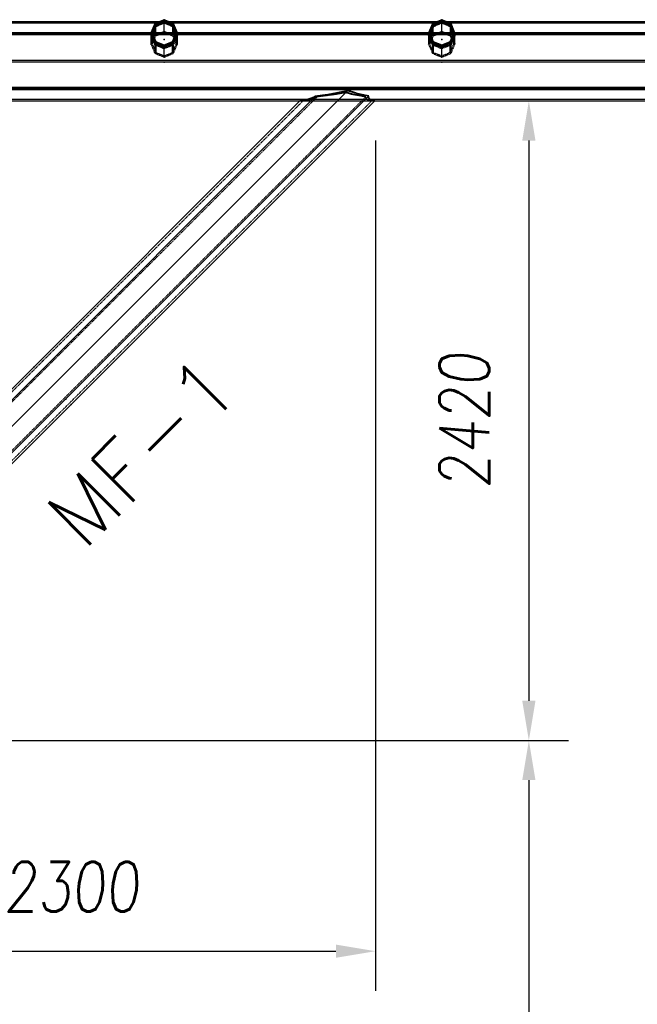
# Model space of a CAD drawing. Extents: x 551880 to 585869, y 94458 to 133000.
# Tile 34 of 42: x 569783 to 572119, y 125533 to 129258. Entities that reach past the tile are written whole.
import ezdxf
from ezdxf.enums import TextEntityAlignment as Align

# ---------------------------------------------------------------- set-up
doc = ezdxf.new("R2010")
doc.units = 0
doc.header["$LTSCALE"] = 10
doc.header["$MEASUREMENT"] = 0
doc.linetypes.add('HIDDEN', pattern=[0.375, 0.25, -0.125])
doc.layers.get('0').update_dxf_attribs({"linetype": 'CONTINUOUS'})
doc.layers.get('Defpoints').update_dxf_attribs({"linetype": 'CONTINUOUS'})
for name, color, linetype in [('COTAS', 7, 'CONTINUOUS'), ('FORIR', 4, 'CONTINUOUS'), ('G', 3, 'CONTINUOUS'), ('mark3d', 2, 'CONTINUOUS'), ('S', 7, 'CONTINUOUS'), ('TR', 6, 'HIDDEN'), ('TXT1', 7, 'CONTINUOUS')]:
    doc.layers.add(name, color=color, linetype=linetype)
doc.styles.add('PADRAO MTL', font='txt.shx', dxfattribs={"width": 0.8, "oblique": 5})
doc.styles.add('POS', font='ROMANS', dxfattribs={"width": 0.7})
doc.styles.get("Standard").update_dxf_attribs({"font": 'txt.shx', "width": 0.7, "oblique": 5})
doc.dimstyles.new('1-75', dxfattribs={"dimscale": 75, "dimtxt": 2.5, "dimasz": 2, "dimexe": 2, "dimexo": 2, "dimgap": 2, "dimtad": 1, "dimdec": 0, "dimdsep": 46, "dimtxsty": 'PADRAO MTL', "dimcen": 3, "dimclrd": 1, "dimclre": 1, "dimclrt": 7, "dimadec": 0, "dimazin": 0, "dimtfac": 1, "dimtdec": 0, "dimtmove": 0, "dimatfit": 3, "dimfxl": 1, "dimtfill": 1, "dimtolj": 1, "dimarcsym": 0})

# ---------------------------------------------------------------- blocks, each defined once
blk = doc.blocks.new('3D_INFOM')
blk.add_point((0, 0))
at = {"layer": 'FORIR', "flags": 1}
blk.add_attdef('MARK', (7.6, -4.3), '', height=5.26, dxfattribs=at)
blk = doc.blocks.new('3D_INFOTEXT')
blk.add_point((0, 0))
at = {"flags": 1}
for tag, p in [('MAR_PEZ', (7.2, 4.1)), ('POS_PEZ', (7.6, -4.3)), ('HANDLE', (7, -38.5)), ('LUN_PRO', (7.2, -21.9)), ('NOM_PRO', (7.6, -13.2)), ('MAT_PRO', (7.6, -30.1))]:
    blk.add_attdef(tag, p, '', height=5.26, dxfattribs=at)
blk = doc.blocks.new('*D71')
at = {"layer": 'COTAS', "color": 1, "lineweight": -2, "transparency": 16777216}
for p, q in [((571859.1, 128951), (571859.1, 128951)), ((571709.1, 128801), (571709.1, 126681.4)), ((568979.6, 126531.4), (571859.1, 126531.4))]:
    blk.add_line(p, q, dxfattribs=at)
at = {"layer": 'COTAS', "color": 1, "transparency": 16777216}
for points in [[(571684.1, 128801), (571734.1, 128801), (571709.1, 128951)], [(571684.1, 126681.4), (571734.1, 126681.4), (571709.1, 126531.4)]]:
    blk.add_solid(points, dxfattribs=at)
at = {"layer": 'Defpoints', "color": 0, "transparency": 16777216}
for p in [(571709.1, 128951), (568829.6, 126531.4), (571709.1, 126531.4)]:
    blk.add_point(p, dxfattribs=at)
at = {"layer": 'COTAS', "color": 7, "transparency": 16777216, "insert": (571465.3, 127741.2), "char_height": 187.5, "attachment_point": 5, "rotation": 90, "style": 'PADRAO MTL', "bg_fill": 3, "box_fill_scale": 1.25, "bg_fill_color": 256, "bg_fill_true_color": 13158600, "bg_fill_transparency": 0}
blk.add_mtext('\\A1;2420', dxfattribs=at)
blk = doc.blocks.new('*D72')
at = {"layer": 'COTAS', "color": 1, "lineweight": -2, "transparency": 16777216}
for p, q in [((568979.6, 126531.4), (571859.1, 126531.4)), ((571709.1, 126381.4), (571709.1, 123381)), ((570072.5, 123231), (571859.1, 123231))]:
    blk.add_line(p, q, dxfattribs=at)
at = {"layer": 'COTAS', "color": 1, "transparency": 16777216}
for points in [[(571684.1, 126381.4), (571734.1, 126381.4), (571709.1, 126531.4)], [(571684.1, 123381), (571734.1, 123381), (571709.1, 123231)]]:
    blk.add_solid(points, dxfattribs=at)
at = {"layer": 'Defpoints', "color": 0, "transparency": 16777216}
for p in [(568829.6, 126531.4), (569922.5, 123231), (571709.1, 123231)]:
    blk.add_point(p, dxfattribs=at)
at = {"layer": 'COTAS', "color": 7, "transparency": 16777216, "insert": (571465.3, 124881.2), "char_height": 187.5, "attachment_point": 5, "rotation": 90, "style": 'PADRAO MTL', "bg_fill": 3, "box_fill_scale": 1.25, "bg_fill_color": 256, "bg_fill_true_color": 13158600, "bg_fill_transparency": 0}
blk.add_mtext('\\A1;3300', dxfattribs=at)
blk = doc.blocks.new('*D73')
at = {"layer": 'COTAS', "color": 1, "lineweight": -2, "transparency": 16777216}
for p, q in [((571129.3, 128801.1), (571129.3, 125583.9)), ((568979.6, 125733.9), (570979.3, 125733.9))]:
    blk.add_line(p, q, dxfattribs=at)
at = {"layer": 'COTAS', "color": 1, "transparency": 16777216}
for points in [[(568979.6, 125758.9), (568979.6, 125708.9), (568829.6, 125733.9)], [(570979.3, 125758.9), (570979.3, 125708.9), (571129.3, 125733.9)]]:
    blk.add_solid(points, dxfattribs=at)
at = {"layer": 'Defpoints', "color": 0, "transparency": 16777216}
for p in [(571129.3, 128951.1), (568829.6, 125733.9), (571129.3, 125733.9)]:
    blk.add_point(p, dxfattribs=at)
at = {"layer": 'COTAS', "color": 7, "transparency": 16777216, "insert": (569979.4, 125977.7), "char_height": 187.5, "attachment_point": 5, "style": 'PADRAO MTL', "bg_fill": 3, "box_fill_scale": 1.25, "bg_fill_color": 256, "bg_fill_true_color": 13158600, "bg_fill_transparency": 0}
blk.add_mtext('\\A1;2300', dxfattribs=at)
blk = doc.blocks.new('mark3d1')
at = {"layer": 'mark3d', "color": 4, "style": 'POS'}
blk.add_attdef('MARK', text='', height=3, dxfattribs=at).set_placement((7.179, -1.226), align=Align.CENTER)

msp = doc.modelspace()

# ---------------------------------------------------------------- linework, layer by layer
at = {"layer": 'G'}
for p, q in [((570311.6, 129250.9), (569297.6, 129250.9)), ((570297.6, 129234.4), (570313.4, 129240.7)), ((570297.6, 129240.4), (570297.6, 129234.4)), ((570313.4, 129240.7), (570329.6, 129246.9)), ((570329.6, 129246.9), (570329.6, 129253.6)), ((570329.6, 129246.9), (570345.8, 129240.7)), ((570345.8, 129240.7), (570361.6, 129234.4)), ((571361.6, 129250.9), (570347.6, 129250.9)), ((570361.6, 129234.4), (570361.6, 129240.4)), ((571347.6, 129234.4), (571363.4, 129240.7)), ((571347.6, 129240.4), (571347.6, 129234.4)), ((571363.4, 129240.7), (571379.6, 129246.9)), ((571379.6, 129246.9), (571379.6, 129253.6)), ((571379.6, 129246.9), (571395.8, 129240.7)), ((571395.8, 129240.7), (571411.6, 129234.4)), ((572411.6, 129250.9), (571397.6, 129250.9)), ((571411.6, 129234.4), (571411.6, 129240.4)), ((570279.9, 129209.1), (569329.3, 129209.1)), ((570279.6, 129208.4), (570279.6, 129203.2)), ((570279.6, 129203.2), (570286.5, 129186.8)), ((570285.4, 129205.8), (570286.9, 129209.1)), ((570286.9, 129209.1), (570294.6, 129227.3)), ((570372.4, 129209.1), (570286.9, 129209.1)), ((570294.6, 129227.3), (570297.6, 129234.4)), ((570361.6, 129234.4), (570364.7, 129227.3)), ((570364.7, 129227.3), (570372.4, 129209.1)), ((570372.4, 129209.1), (570373.8, 129205.8)), ((570372.7, 129186.8), (570379.6, 129203.2)), ((571329.9, 129209.1), (570379.3, 129209.1)), ((570379.6, 129203.2), (570379.6, 129208.4)), ((571329.6, 129208.4), (571329.6, 129203.2)), ((571329.6, 129203.2), (571336.5, 129186.8)), ((571335.4, 129205.8), (571336.9, 129209.1)), ((571336.9, 129209.1), (571344.6, 129227.3)), ((571422.4, 129209.1), (571336.9, 129209.1)), ((571344.6, 129227.3), (571347.6, 129234.4)), ((571411.6, 129234.4), (571414.7, 129227.3)), ((571414.7, 129227.3), (571422.4, 129209.1)), ((571422.4, 129209.1), (571423.8, 129205.8)), ((571422.7, 129186.8), (571429.6, 129203.2)), ((572379.9, 129209.1), (571429.3, 129209.1)), ((571429.6, 129203.2), (571429.6, 129208.4)), ((570286.5, 129186.8), (570294.3, 129168.3)), ((570294.3, 129168.3), (570294.3, 129173)), ((570294.3, 129168.3), (570311.9, 129161.1)), ((570347.4, 129161.1), (570365, 129168.3)), ((570365, 129168.3), (570372.7, 129186.8)), ((570365, 129173), (570365, 129168.3)), ((571336.5, 129186.8), (571344.3, 129168.3)), ((571344.3, 129168.3), (571344.3, 129173)), ((571344.3, 129168.3), (571361.9, 129161.1)), ((571397.4, 129161.1), (571415, 129168.3)), ((571415, 129168.3), (571422.7, 129186.8)), ((571415, 129173), (571415, 129168.3)), ((570311.9, 129161.1), (570329.6, 129153.8)), ((570329.6, 129153.8), (570347.4, 129161.1)), ((570329.6, 129158.4), (570329.6, 129153.8)), ((571361.9, 129161.1), (571379.6, 129153.8)), ((571379.6, 129153.8), (571397.4, 129161.1)), ((571379.6, 129158.4), (571379.6, 129153.8)), ((585379.6, 129104), (568679.7, 129104)), ((585423.6, 128997), (567435.6, 128997)), ((571022.6, 128988.9), (568791.6, 126758)), ((570957, 128976.2), (570902.5, 128968.9)), ((571022.6, 128988.9), (570957, 128976.2)), ((571062.8, 128976.2), (571022.6, 128988.9)), ((571102.5, 128968.9), (571062.8, 128976.2)), ((567329.6, 128951), (585529.6, 128951)), ((568811.7, 126678.1), (571102.5, 128968.9)), ((570902.5, 128968.9), (568811.7, 126878.1)), ((568829.6, 126654.5), (571126.1, 128951)), ((570843.2, 128951), (568829.6, 126937.4)), ((570843.9, 128951), (570843.7, 128951)), ((570844.1, 128951), (570843.9, 128951)), ((570888.9, 128962.4), (570863.9, 128953.8)), ((570902.5, 128968.9), (570888.9, 128962.4)), ((571103.1, 128962.4), (571102.5, 128968.9)), ((571111.1, 128953.8), (571103.1, 128962.4)), ((571125.3, 128951), (571125.2, 128951)), ((571125.6, 128951), (571125.3, 128951))]:
    msp.add_line(p, q, dxfattribs=at)
at = {"layer": 'S'}
for p, q in [((570294.3, 129243.7), (570279.6, 129208.4)), ((570297.6, 129240.4), (570284.4, 129208.4)), ((570329.6, 129258.4), (570294.3, 129243.7)), ((570329.6, 129253.6), (570297.6, 129240.4)), ((570365, 129243.7), (570329.6, 129258.4)), ((570361.6, 129240.4), (570329.6, 129253.6)), ((570374.9, 129208.4), (570361.6, 129240.4)), ((570379.6, 129208.4), (570365, 129243.7)), ((571344.3, 129243.7), (571329.6, 129208.4)), ((571347.6, 129240.4), (571334.4, 129208.4)), ((571379.6, 129258.4), (571344.3, 129243.7)), ((571379.6, 129253.6), (571347.6, 129240.4)), ((571415, 129243.7), (571379.6, 129258.4)), ((571411.6, 129240.4), (571379.6, 129253.6)), ((571424.9, 129208.4), (571411.6, 129240.4)), ((571429.6, 129208.4), (571415, 129243.7)), ((570294.3, 129173), (570279.6, 129208.4)), ((570284.4, 129208.4), (570297.6, 129176.4)), ((570361.6, 129176.4), (570374.9, 129208.4)), ((570379.6, 129208.4), (570365, 129173)), ((571344.3, 129173), (571329.6, 129208.4)), ((571334.4, 129208.4), (571347.6, 129176.4)), ((571411.6, 129176.4), (571424.9, 129208.4)), ((571429.6, 129208.4), (571415, 129173)), ((570329.6, 129158.4), (570294.3, 129173)), ((570297.6, 129176.4), (570329.6, 129163.1)), ((570329.6, 129163.1), (570361.6, 129176.4)), ((570365, 129173), (570329.6, 129158.4)), ((571379.6, 129158.4), (571344.3, 129173)), ((571347.6, 129176.4), (571379.6, 129163.1)), ((571379.6, 129163.1), (571411.6, 129176.4)), ((571415, 129173), (571379.6, 129158.4))]:
    msp.add_line(p, q, dxfattribs=at)
at = {"layer": 'TR'}
for p, q in [((570296.3, 129244.6), (569312.9, 129244.6)), ((570289.8, 129227.3), (570294.3, 129237.6)), ((570294.3, 129243.7), (570294.3, 129237.6)), ((570294.3, 129237.6), (570301.9, 129240.7)), ((570301.9, 129238.4), (570294.3, 129235.1)), ((570323.5, 129244.6), (570296.3, 129244.6)), ((570313.4, 129238.4), (570297.6, 129231.6)), ((570301.9, 129240.7), (570322.6, 129248.6)), ((570316, 129244.6), (570301.9, 129238.4)), ((570347.6, 129250.9), (570311.6, 129250.9)), ((570327.5, 129244.6), (570313.4, 129238.4)), ((570322.6, 129247.5), (570316, 129244.6)), ((570322.6, 129248.6), (570329.5, 129250.9)), ((570329.5, 129250.9), (570322.6, 129247.5)), ((570335.7, 129244.6), (570323.5, 129244.6)), ((570329.6, 129245.5), (570327.5, 129244.6)), ((570329.6, 129251), (570329.5, 129250.9)), ((570329.5, 129250.9), (570329.7, 129250.9)), ((570329.6, 129253.6), (570329.6, 129258.4)), ((570329.7, 129250.9), (570329.6, 129251)), ((570329.6, 129245.5), (570329.6, 129246.9)), ((570331.8, 129244.6), (570329.6, 129245.5)), ((570329.6, 129244.6), (570329.6, 129245.5)), ((570329.6, 129209.9), (570329.6, 129244.6)), ((570329.7, 129250.9), (570336.7, 129248.6)), ((570336.7, 129247.5), (570329.7, 129250.9)), ((570345.8, 129238.4), (570331.8, 129244.6)), ((570362.9, 129244.6), (570335.7, 129244.6)), ((570336.7, 129248.6), (570357.3, 129240.7)), ((570343.2, 129244.6), (570336.7, 129247.5)), ((570357.3, 129238.4), (570343.2, 129244.6)), ((570361.6, 129231.6), (570345.8, 129238.4)), ((570357.3, 129240.7), (570365, 129237.6)), ((570365, 129235.1), (570357.3, 129238.4)), ((571346.3, 129244.6), (570362.9, 129244.6)), ((570365, 129237.6), (570365, 129243.7)), ((570365, 129237.6), (570369.4, 129227.3)), ((571339.8, 129227.3), (571344.3, 129237.6)), ((571344.3, 129243.7), (571344.3, 129237.6)), ((571344.3, 129237.6), (571351.9, 129240.7)), ((571351.9, 129238.4), (571344.3, 129235.1)), ((571373.5, 129244.6), (571346.3, 129244.6)), ((571363.4, 129238.4), (571347.6, 129231.6)), ((571351.9, 129240.7), (571372.6, 129248.6)), ((571366, 129244.6), (571351.9, 129238.4)), ((571397.6, 129250.9), (571361.6, 129250.9)), ((571377.5, 129244.6), (571363.4, 129238.4)), ((571372.6, 129247.5), (571366, 129244.6)), ((571372.6, 129248.6), (571379.5, 129250.9)), ((571379.5, 129250.9), (571372.6, 129247.5)), ((571385.7, 129244.6), (571373.5, 129244.6)), ((571379.6, 129245.5), (571377.5, 129244.6)), ((571379.6, 129251), (571379.5, 129250.9)), ((571379.5, 129250.9), (571379.7, 129250.9)), ((571379.6, 129253.6), (571379.6, 129258.4)), ((571379.7, 129250.9), (571379.6, 129251)), ((571379.6, 129245.5), (571379.6, 129246.9)), ((571381.8, 129244.6), (571379.6, 129245.5)), ((571379.6, 129244.6), (571379.6, 129245.5)), ((571379.6, 129209.9), (571379.6, 129244.6)), ((571379.7, 129250.9), (571386.7, 129248.6)), ((571386.7, 129247.5), (571379.7, 129250.9)), ((571395.8, 129238.4), (571381.8, 129244.6)), ((571412.9, 129244.6), (571385.7, 129244.6)), ((571386.7, 129248.6), (571407.3, 129240.7)), ((571393.2, 129244.6), (571386.7, 129247.5)), ((571407.3, 129238.4), (571393.2, 129244.6)), ((571411.6, 129231.6), (571395.8, 129238.4)), ((571407.3, 129240.7), (571415, 129237.6)), ((571415, 129235.1), (571407.3, 129238.4)), ((572396.3, 129244.6), (571412.9, 129244.6)), ((571415, 129237.6), (571415, 129243.7)), ((571415, 129237.6), (571419.4, 129227.3)), ((585423.5, 129204.9), (567435.7, 129204.9)), ((585419.8, 129204.5), (567439.4, 129204.5)), ((570280.8, 129200.5), (569328.5, 129200.5)), ((570279.6, 129203.2), (570282.1, 129209.1)), ((570280.5, 129201), (570279.6, 129198.8)), ((570286.9, 129209.1), (570279.9, 129209.1)), ((570282.1, 129204.9), (570280.5, 129201)), ((570287.6, 129200.5), (570280.8, 129200.5)), ((570282.1, 129209.1), (570289.8, 129227.3)), ((570289.8, 129224), (570282.1, 129204.9)), ((570284.4, 129208.4), (570284.4, 129203.2)), ((570284.4, 129203.2), (570285.4, 129205.8)), ((570286.3, 129203.6), (570284.4, 129198.8)), ((570284.4, 129203.2), (570291.3, 129186.8)), ((570286.9, 129204.9), (570286.3, 129203.6)), ((570294.6, 129224), (570286.9, 129204.9)), ((570371.6, 129200.5), (570287.6, 129200.5)), ((570294.3, 129235.1), (570289.8, 129224)), ((570289.9, 129190.4), (570294.3, 129200.6)), ((570294.3, 129200.6), (570294.3, 129235.1)), ((570294.3, 129200.6), (570302.2, 129203.8)), ((570297.6, 129231.6), (570294.6, 129224)), ((570297.6, 129197.4), (570297.6, 129231.6)), ((570297.6, 129197.4), (570313.6, 129203.8)), ((570302.2, 129203.8), (570322.8, 129211.7)), ((570313.6, 129203.8), (570329.6, 129209.9)), ((570322.8, 129211.7), (570329.6, 129214)), ((570329.6, 129214), (570336.5, 129211.7)), ((570329.6, 129209.9), (570345.6, 129203.8)), ((570336.5, 129211.7), (570357.1, 129203.8)), ((570345.6, 129203.8), (570361.6, 129197.4)), ((570357.1, 129203.8), (570365, 129200.6)), ((570364.7, 129224), (570361.6, 129231.6)), ((570361.6, 129231.6), (570361.6, 129197.4)), ((570372.4, 129204.9), (570364.7, 129224)), ((570365, 129235.1), (570365, 129200.6)), ((570369.4, 129224), (570365, 129235.1)), ((570365, 129200.6), (570369.4, 129190.4)), ((570367.9, 129186.8), (570374.9, 129203.2)), ((570369.4, 129227.3), (570377.1, 129209.1)), ((570377.1, 129204.9), (570369.4, 129224)), ((570378.5, 129200.5), (570371.6, 129200.5)), ((570379.3, 129209.1), (570372.4, 129209.1)), ((570372.9, 129203.6), (570372.4, 129204.9)), ((570374.9, 129198.8), (570372.9, 129203.6)), ((570373.8, 129205.8), (570374.9, 129203.2)), ((570374.9, 129203.2), (570374.9, 129208.4)), ((570377.1, 129209.1), (570379.6, 129203.2)), ((570378.7, 129201), (570377.1, 129204.9)), ((571330.8, 129200.5), (570378.5, 129200.5)), ((570379.6, 129198.8), (570378.7, 129201)), ((571329.6, 129203.2), (571332.1, 129209.1)), ((571330.5, 129201), (571329.6, 129198.8)), ((571336.9, 129209.1), (571329.9, 129209.1)), ((571332.1, 129204.9), (571330.5, 129201)), ((571337.6, 129200.5), (571330.8, 129200.5)), ((571332.1, 129209.1), (571339.8, 129227.3)), ((571339.8, 129224), (571332.1, 129204.9)), ((571334.4, 129208.4), (571334.4, 129203.2)), ((571334.4, 129203.2), (571335.4, 129205.8)), ((571336.3, 129203.6), (571334.4, 129198.8)), ((571334.4, 129203.2), (571341.3, 129186.8)), ((571336.9, 129204.9), (571336.3, 129203.6)), ((571344.6, 129224), (571336.9, 129204.9)), ((571421.6, 129200.5), (571337.6, 129200.5)), ((571344.3, 129235.1), (571339.8, 129224)), ((571339.9, 129190.4), (571344.3, 129200.6)), ((571344.3, 129200.6), (571344.3, 129235.1)), ((571344.3, 129200.6), (571352.2, 129203.8)), ((571347.6, 129231.6), (571344.6, 129224)), ((571347.6, 129197.4), (571347.6, 129231.6)), ((571347.6, 129197.4), (571363.6, 129203.8)), ((571352.2, 129203.8), (571372.8, 129211.7)), ((571363.6, 129203.8), (571379.6, 129209.9)), ((571372.8, 129211.7), (571379.6, 129214)), ((571379.6, 129214), (571386.5, 129211.7)), ((571379.6, 129209.9), (571395.6, 129203.8)), ((571386.5, 129211.7), (571407.1, 129203.8)), ((571395.6, 129203.8), (571411.6, 129197.4)), ((571407.1, 129203.8), (571415, 129200.6)), ((571414.7, 129224), (571411.6, 129231.6)), ((571411.6, 129231.6), (571411.6, 129197.4)), ((571422.4, 129204.9), (571414.7, 129224)), ((571415, 129235.1), (571415, 129200.6)), ((571419.4, 129224), (571415, 129235.1)), ((571415, 129200.6), (571419.4, 129190.4)), ((571417.9, 129186.8), (571424.9, 129203.2)), ((571419.4, 129227.3), (571427.1, 129209.1)), ((571427.1, 129204.9), (571419.4, 129224)), ((571428.5, 129200.5), (571421.6, 129200.5)), ((571429.3, 129209.1), (571422.4, 129209.1)), ((571422.9, 129203.6), (571422.4, 129204.9)), ((571424.9, 129198.8), (571422.9, 129203.6)), ((571423.8, 129205.8), (571424.9, 129203.2)), ((571424.9, 129203.2), (571424.9, 129208.4)), ((571427.1, 129209.1), (571429.6, 129203.2)), ((571428.7, 129201), (571427.1, 129204.9)), ((572380.8, 129200.5), (571428.5, 129200.5)), ((571429.6, 129198.8), (571428.7, 129201)), ((570286.5, 129181.8), (570279.6, 129198.8)), ((570279.6, 129198.8), (570279.6, 129166.2)), ((570279.6, 129166.2), (570282.2, 129172.2)), ((570279.6, 129166.2), (570286.5, 129149.9)), ((570282.2, 129172.2), (570289.9, 129190.4)), ((570291.3, 129181.8), (570284.4, 129198.8)), ((570284.4, 129198.8), (570284.4, 129191.9)), ((570284.4, 129191.9), (570284.4, 129166.2)), ((570284.4, 129166.2), (570286.9, 129172.2)), ((570284.4, 129166.2), (570291.3, 129149.9)), ((570294.3, 129162.9), (570286.5, 129181.8)), ((570286.9, 129172.2), (570289.8, 129179)), ((570289.8, 129179), (570291.1, 129182.2)), ((570291.1, 129182.2), (570293.2, 129187)), ((570291.3, 129186.8), (570297.6, 129171.7)), ((570297.3, 129167.1), (570291.3, 129181.8)), ((570293.2, 129187), (570294.6, 129190.4)), ((570311.9, 129155.6), (570294.3, 129162.9)), ((570294.3, 129162.9), (570294.3, 129131.3)), ((570294.6, 129190.4), (570297.6, 129197.4)), ((570297.6, 129166.3), (570297.3, 129167.1)), ((570297.6, 129171.7), (570297.6, 129176.4)), ((570297.6, 129171.7), (570323.3, 129161.1)), ((570297.6, 129166.3), (570297.6, 129134.7)), ((570323.3, 129155.6), (570297.6, 129166.3)), ((570329.6, 129163.1), (570329.6, 129158.5)), ((570335.9, 129161.1), (570361.6, 129171.7)), ((570361.6, 129166.3), (570335.9, 129155.6)), ((570365, 129162.9), (570347.4, 129155.6)), ((570361.6, 129197.4), (570364.6, 129190.4)), ((570361.6, 129171.7), (570367.9, 129186.8)), ((570361.6, 129176.4), (570361.6, 129171.7)), ((570361.9, 129167.1), (570361.6, 129166.3)), ((570361.6, 129134.7), (570361.6, 129166.3)), ((570367.9, 129181.8), (570361.9, 129167.1)), ((570364.6, 129190.4), (570366, 129187)), ((570372.7, 129181.8), (570365, 129162.9)), ((570365, 129131.3), (570365, 129162.9)), ((570366, 129187), (570368.1, 129182.2)), ((570374.9, 129198.8), (570367.9, 129181.8)), ((570368, 129149.9), (570374.9, 129166.2)), ((570368.1, 129182.2), (570369.5, 129179)), ((570369.4, 129190.4), (570377.1, 129172.2)), ((570369.5, 129179), (570372.3, 129172.2)), ((570372.3, 129172.2), (570374.9, 129166.2)), ((570379.6, 129198.8), (570372.7, 129181.8)), ((570372.7, 129149.9), (570379.6, 129166.2)), ((570374.9, 129191.9), (570374.9, 129198.8)), ((570374.9, 129166.2), (570374.9, 129191.9)), ((570377.1, 129172.2), (570379.6, 129166.2)), ((570379.6, 129166.2), (570379.6, 129198.8)), ((571336.5, 129181.8), (571329.6, 129198.8)), ((571329.6, 129198.8), (571329.6, 129166.2)), ((571329.6, 129166.2), (571332.2, 129172.2)), ((571329.6, 129166.2), (571336.5, 129149.9)), ((571332.2, 129172.2), (571339.9, 129190.4)), ((571341.3, 129181.8), (571334.4, 129198.8)), ((571334.4, 129198.8), (571334.4, 129191.9)), ((571334.4, 129191.9), (571334.4, 129166.2)), ((571334.4, 129166.2), (571336.9, 129172.2)), ((571334.4, 129166.2), (571341.3, 129149.9)), ((571344.3, 129162.9), (571336.5, 129181.8)), ((571336.9, 129172.2), (571339.8, 129179)), ((571339.8, 129179), (571341.1, 129182.2)), ((571341.1, 129182.2), (571343.2, 129187)), ((571341.3, 129186.8), (571347.6, 129171.7)), ((571347.3, 129167.1), (571341.3, 129181.8)), ((571343.2, 129187), (571344.6, 129190.4)), ((571361.9, 129155.6), (571344.3, 129162.9)), ((571344.3, 129162.9), (571344.3, 129131.3)), ((571344.6, 129190.4), (571347.6, 129197.4)), ((571347.6, 129166.3), (571347.3, 129167.1)), ((571347.6, 129171.7), (571347.6, 129176.4)), ((571347.6, 129171.7), (571373.3, 129161.1)), ((571347.6, 129166.3), (571347.6, 129134.7)), ((571373.3, 129155.6), (571347.6, 129166.3)), ((571379.6, 129163.1), (571379.6, 129158.5)), ((571385.9, 129161.1), (571411.6, 129171.7)), ((571411.6, 129166.3), (571385.9, 129155.6)), ((571415, 129162.9), (571397.4, 129155.6)), ((571411.6, 129197.4), (571414.6, 129190.4)), ((571411.6, 129171.7), (571417.9, 129186.8)), ((571411.6, 129176.4), (571411.6, 129171.7)), ((571411.9, 129167.1), (571411.6, 129166.3)), ((571411.6, 129134.7), (571411.6, 129166.3)), ((571417.9, 129181.8), (571411.9, 129167.1)), ((571414.6, 129190.4), (571416, 129187)), ((571422.7, 129181.8), (571415, 129162.9)), ((571415, 129131.3), (571415, 129162.9)), ((571416, 129187), (571418.1, 129182.2)), ((571424.9, 129198.8), (571417.9, 129181.8)), ((571418, 129149.9), (571424.9, 129166.2)), ((571418.1, 129182.2), (571419.5, 129179)), ((571419.4, 129190.4), (571427.1, 129172.2)), ((571419.5, 129179), (571422.3, 129172.2)), ((571422.3, 129172.2), (571424.9, 129166.2)), ((571429.6, 129198.8), (571422.7, 129181.8)), ((571422.7, 129149.9), (571429.6, 129166.2)), ((571424.9, 129191.9), (571424.9, 129198.8)), ((571424.9, 129166.2), (571424.9, 129191.9)), ((571427.1, 129172.2), (571429.6, 129166.2)), ((571429.6, 129166.2), (571429.6, 129198.8)), ((570286.5, 129149.9), (570294.3, 129131.3)), ((570291.3, 129149.9), (570297.6, 129134.7)), ((570294.3, 129131.3), (570311.6, 129124.2)), ((570297.6, 129134.7), (570323.1, 129124.2)), ((570329.6, 129148.2), (570311.9, 129155.6)), ((570323.3, 129161.1), (570329.6, 129158.5)), ((570329.6, 129153), (570323.3, 129155.6)), ((570329.6, 129158.5), (570335.9, 129161.1)), ((570347.4, 129155.6), (570329.6, 129148.2)), ((570335.9, 129155.6), (570329.6, 129153)), ((570329.6, 129148.2), (570329.6, 129153)), ((570329.6, 129116.8), (570329.6, 129148.2)), ((570336.1, 129124.2), (570361.6, 129134.7)), ((570347.6, 129124.2), (570365, 129131.3)), ((570361.6, 129134.7), (570368, 129149.9)), ((570365, 129131.3), (570372.7, 129149.9)), ((571336.5, 129149.9), (571344.3, 129131.3)), ((571341.3, 129149.9), (571347.6, 129134.7)), ((571344.3, 129131.3), (571361.6, 129124.2)), ((571347.6, 129134.7), (571373.1, 129124.2)), ((571379.6, 129148.2), (571361.9, 129155.6)), ((571373.3, 129161.1), (571379.6, 129158.5)), ((571379.6, 129153), (571373.3, 129155.6)), ((571379.6, 129158.5), (571385.9, 129161.1)), ((571397.4, 129155.6), (571379.6, 129148.2)), ((571385.9, 129155.6), (571379.6, 129153)), ((571379.6, 129148.2), (571379.6, 129153)), ((571379.6, 129116.8), (571379.6, 129148.2)), ((571386.1, 129124.2), (571411.6, 129134.7)), ((571397.6, 129124.2), (571415, 129131.3)), ((571411.6, 129134.7), (571418, 129149.9)), ((571415, 129131.3), (571422.7, 129149.9)), ((585379.6, 129103.8), (567479.6, 129103.8)), ((585379.6, 129098), (567479.6, 129098)), ((583678.9, 129098.1), (568680.4, 129098.1)), ((570311.6, 129124.2), (570329.6, 129116.8)), ((570323.1, 129124.2), (570329.6, 129121.5)), ((570329.6, 129121.5), (570336.1, 129124.2)), ((570329.6, 129116.8), (570347.6, 129124.2)), ((571361.6, 129124.2), (571379.6, 129116.8)), ((571373.1, 129124.2), (571379.6, 129121.5)), ((571379.6, 129121.5), (571386.1, 129124.2)), ((571379.6, 129116.8), (571397.6, 129124.2)), ((585423.6, 128992.8), (567435.6, 128992.8)), ((585419.9, 129001.4), (567439.3, 129001.4)), ((583578.4, 128997.4), (568780.8, 128997.4)), ((570903.8, 128970.1), (570949, 128976.2)), ((570984.3, 128976.2), (570907.5, 128965.8)), ((570976.3, 128976.2), (570908.8, 128967.1)), ((570949, 128976.2), (571024.5, 128990.9)), ((571018, 128984.3), (570976.3, 128976.2)), ((571016, 128982.4), (570984.3, 128976.2)), ((571035.4, 128976.2), (571016, 128982.4)), ((571043.5, 128976.2), (571018, 128984.3)), ((571022.6, 128988.9), (571024.5, 128990.9)), ((571070.8, 128976.2), (571024.5, 128990.9)), ((571091.5, 128965.8), (571035.4, 128976.2)), ((571092.8, 128967.1), (571043.5, 128976.2)), ((571103.8, 128970.1), (571070.8, 128976.2)), ((568812.7, 128957.3), (570874.2, 128957.3)), ((568814.7, 126689.1), (571091.5, 128965.8)), ((570907.5, 128965.8), (568814.7, 126873.1)), ((568829.6, 126665.9), (571114.7, 128951)), ((570854.5, 128951), (568829.6, 126926.1)), ((570843.3, 128951.1), (570843.2, 128951)), ((570862.5, 128953.8), (570843.3, 128951.1)), ((570843.7, 128951), (570843.3, 128951.1)), ((570843.9, 128951), (570855.2, 128951)), ((570863.9, 128953.8), (570844.1, 128951)), ((570854.6, 128951.1), (570854.5, 128951)), ((570854.5, 128951), (570854.5, 128951)), ((570873.8, 128953.8), (570854.6, 128951.1)), ((570855, 128951), (570854.6, 128951.1)), ((570855.2, 128951), (570855, 128951)), ((570875.2, 128953.8), (570855.2, 128951)), ((570872.8, 128957.3), (570862.5, 128953.8)), ((570887.5, 128962.4), (570872.8, 128957.3)), ((570884.1, 128957.3), (570873.8, 128953.8)), ((570874.2, 128957.3), (571107.8, 128957.3)), ((570900.2, 128962.4), (570875.2, 128953.8)), ((570898.9, 128962.4), (570884.1, 128957.3)), ((570903.8, 128970.1), (570887.5, 128962.4)), ((570908.8, 128967.1), (570898.9, 128962.4)), ((570907.5, 128965.8), (570900.2, 128962.4)), ((570902.5, 128968.9), (570903.8, 128970.1)), ((570907.5, 128965.8), (570908.8, 128967.1)), ((571092.8, 128967.1), (571091.5, 128965.8)), ((571091.8, 128962.4), (571091.5, 128965.8)), ((571099.8, 128953.8), (571091.8, 128962.4)), ((571093.2, 128962.4), (571092.8, 128967.1)), ((571097.9, 128957.3), (571093.2, 128962.4)), ((571101.2, 128953.8), (571097.9, 128957.3)), ((571114, 128951), (571099.8, 128953.8)), ((571114.8, 128951.1), (571101.2, 128953.8)), ((571103.8, 128970.1), (571102.5, 128968.9)), ((571104.5, 128962.4), (571103.8, 128970.1)), ((571109.2, 128957.3), (571104.5, 128962.4)), ((571107.8, 128957.3), (581251.4, 128957.3)), ((571112.5, 128953.8), (571109.2, 128957.3)), ((571125.2, 128951), (571111.1, 128953.8)), ((571126.2, 128951.1), (571112.5, 128953.8)), ((571114.2, 128951), (571114, 128951)), ((571114, 128951), (571125.3, 128951)), ((571114.8, 128951.1), (571114.2, 128951)), ((571114.7, 128951), (571114.8, 128951)), ((571114.8, 128951), (571114.8, 128951.1)), ((571126.2, 128951.1), (571125.6, 128951)), ((571126.1, 128951), (571126.2, 128951.1))]:
    msp.add_line(p, q, dxfattribs=at)

# ---------------------------------------------------------------- block references
for p in [(570329.6, 129258.4), (570329.6, 129258.4), (571379.6, 129258.4), (571379.6, 129258.4), (570329.6, 129116.8), (570329.6, 129098), (571379.6, 129116.8), (571379.6, 129098), (569836.4, 127944.2), (569869.7, 127966.2), (569977.8, 127802.7)]:
    msp.add_blockref('3D_INFOTEXT', p)
at = {"layer": 'G'}
for p in [(570329.6, 129206.1), (571379.6, 129206.1), (570329.6, 129183.9), (571379.6, 129183.9), (569957.9, 127822.7)]:
    msp.add_blockref('3D_INFOM', p, dxfattribs=at)

# ---------------------------------------------------------------- next in the draw order: dimensions: what is measured, and where the dimension line sits
at = {"layer": 'COTAS'}
dim = msp.add_linear_dim(base=(571709.1, 126531.4), p1=(571709.1, 128951), p2=(568829.6, 126531.4), angle=90, dimstyle='1-75', dxfattribs=at)
dim.commit()
dim.dimension.update_dxf_attribs({"geometry": '*D71', "text_midpoint": (571465.3, 127741.2)})

# ---------------------------------------------------------------- next in the draw order: dimensions: what is measured, and where the dimension line sits
dim = msp.add_linear_dim(base=(571709.1, 123231), p1=(568829.6, 126531.4), p2=(569922.5, 123231), angle=90, dimstyle='1-75', dxfattribs=at)
dim.commit()
dim.dimension.update_dxf_attribs({"geometry": '*D72', "text_midpoint": (571465.3, 124881.2)})

# ---------------------------------------------------------------- next in the draw order: dimensions: what is measured, and where the dimension line sits
dim = msp.add_linear_dim(base=(571129.3, 125733.9), p1=(568829.6, 125733.9), p2=(571129.3, 128951.1), dimstyle='1-75', dxfattribs=at)
dim.commit()
dim.dimension.update_dxf_attribs({"geometry": '*D73', "text_midpoint": (569979.4, 125977.7)})

# ---------------------------------------------------------------- next in the draw order: block references
at = {"layer": 'TXT1', "xscale": 75, "yscale": 75, "zscale": 75, "rotation": 44.99999999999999}
msp.add_blockref('mark3d1', (569879.7, 127230.2), dxfattribs=at).add_auto_attribs({'MARK': 'MF-1'})

doc.saveas('drawing.dxf')
